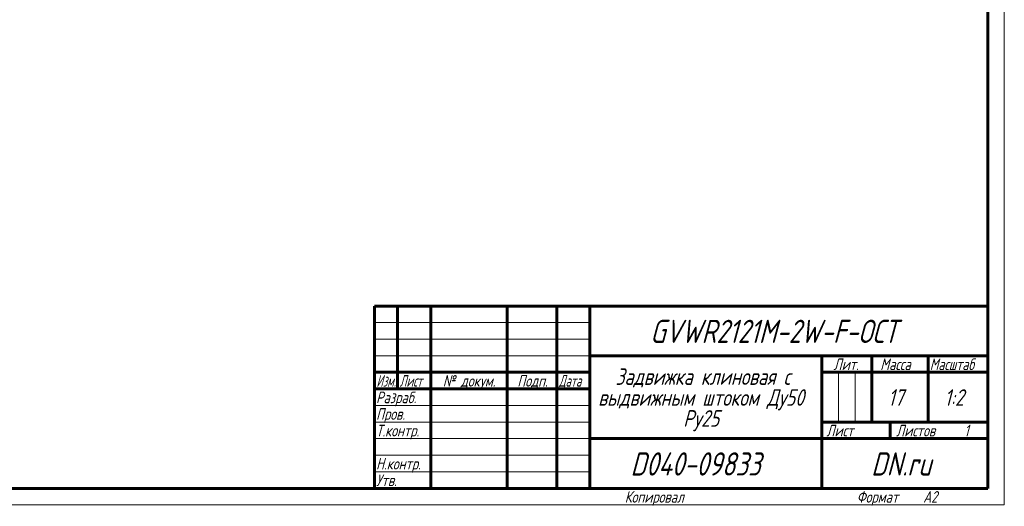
# Model space of a CAD drawing. Header units: millimetres. Extents: x 0 to 594, y 0 to 420.
# Tile 5 of 7: x 297 to 594, y 0 to 146. Entities that reach past the tile are written whole.
import ezdxf

# ---------------------------------------------------------------- set-up
doc = ezdxf.new("R2010")
doc.units = ezdxf.units.MM
doc.linetypes.add('K5LT_BASIC', pattern=[0])
doc.linetypes.add('K5LT_THIN', pattern=[0])
doc.styles.add('KTEXTSTYLE', font='txt', dxfattribs={"width": 0.96, "height": 5})

# ---------------------------------------------------------------- blocks, each defined once
blk = doc.blocks.new('U38')
at = {"color": 7, "linetype": 'K5LT_THIN', "lineweight": 18, "true_color": 0xffffff}
for p, q in [((594, 420), (594, 0)), ((404, 55), (469, 55)), ((404, 50), (469, 50)), ((404, 45), (469, 45)), ((543.96, 25), (543.96, 40)), ((548.98, 25), (548.98, 40)), ((404, 30), (469, 30)), ((404, 25), (469, 25)), ((404, 20), (469, 20)), ((404, 15), (469, 15)), ((404, 10), (469, 10)), ((594, 0), (0, 0))]:
    blk.add_line(p, q, dxfattribs=at)
at = {"color": 143, "linetype": 'K5LT_BASIC', "lineweight": 60, "true_color": 0x33acca}
for p, q in [((589, 415), (589, 5)), ((404, 60), (589, 60)), ((404, 5), (404, 60)), ((411, 35), (411, 60)), ((421, 5), (421, 60)), ((444, 5), (444, 60)), ((459, 5), (459, 60)), ((469, 5), (469, 60)), ((469, 45), (589, 45)), ((539, 5), (539, 45)), ((554, 25), (554, 45)), ((571, 25), (571, 45)), ((404, 40), (469, 40)), ((539, 40), (554, 40)), ((554, 40), (589, 40)), ((404, 35), (469, 35)), ((539, 25), (589, 25)), ((559.57, 20), (559.57, 25)), ((469, 20), (539, 20)), ((539, 20), (589, 20)), ((589, 5), (20, 5))]:
    blk.add_line(p, q, dxfattribs=at)
at = {"color": 7, "attachment_point": 1, "style": 'KTEXTSTYLE'}
for s, insert, char_height in [('\\fArial|b0|c204|p34;\\H5.0;\\W1.000;\\Q15;\\fGOST Type AU|b0|i0|c204|p34;\\Q15;\\W0.960;\\H7.00;GVWR2121M-2W-F-ОСТ', (487.17, 55.86), 7), ('\\fArial|b0|c204|p34;\\H5.0;\\W1.000;\\Q15;\\fGOST Type AU|b0|i0|c204|p34;\\Q15;\\W0.926;\\H3.50;Масштаб', (571.52, 44.18), 3.5), ('\\fArial|b0|c204|p34;\\H5.0;\\W1.000;\\Q15;\\fGOST Type AU|b0|i0|c204|p34;\\Q15;\\W0.960;\\H3.50;Лит.', (542.47, 44.18), 3.5), ('\\fArial|b0|c204|p34;\\H5.0;\\W1.000;\\Q15;\\fGOST Type AU|b0|i0|c204|p34;\\Q15;\\W0.960;\\H3.50;Масса', (556.58, 44.18), 3.5), ('\\fArial|b0|c204|p34;\\H5.0;\\W1.000;\\Q15;\\fGOST Type AU|b0|i0|c204|p34;\\Q15;\\W0.786;\\H3.50;Изм.', (404.62, 39.18), 3.5), ('\\fArial|b0|c204|p34;\\H5.0;\\W1.000;\\Q15;\\fGOST Type AU|b0|i0|c204|p34;\\Q15;\\W0.800;\\H3.50;Лист', (411.61, 39.18), 3.5), ('\\fArial|b0|c204|p34;\\H5.0;\\W1.000;\\Q15;\\fGOST Type AU|b0|i0|c204|p34;\\Q15;\\W0.960;\\H3.50;№ докум.', (424.63, 39.18), 3.5), ('\\fArial|b0|c204|p34;\\H5.0;\\W1.000;\\Q15;\\fGOST Type AU|b0|i0|c204|p34;\\Q15;\\W0.960;\\H3.50;Подп.', (447.1, 39.18), 3.5), ('\\fArial|b0|c204|p34;\\H5.0;\\W1.000;\\Q15;\\fGOST Type AU|b0|i0|c204|p34;\\Q15;\\W0.800;\\H3.50;Дата', (459.61, 39.18), 3.5), ('\\fArial|b0|c204|p34;\\H5.0;\\W1.000;\\Q15;\\fGOST Type AU|b0|i0|c204|p34;\\Q15;\\W0.960;Задвижка клиновая с', (476.7, 41.21), 5), ('\\fArial|b0|c204|p34;\\H5.0;\\W1.000;\\Q15;\\fGOST Type AU|b0|i0|c204|p34;\\Q15;\\W0.960;\\H3.50;Разраб.', (404.5, 34.18), 3.5), ('\\fArial|b0|c204|p34;\\H5.0;\\W1.000;\\Q15;\\fGOST Type AU|b0|i0|c204|p34;\\Q15;\\W0.960;выдвижным штоком Ду50', (471.47, 34.9), 5), ('\\fArial|b0|c204|p34;\\H5.0;\\W1.000;\\Q15;\\fGOST Type AU|b0|i0|c204|p34;\\Q15;\\W0.960;17', (558.94, 34.9), 5), ('\\fArial|b0|c204|p34;\\H5.0;\\W1.000;\\Q15;\\fGOST Type AU|b0|i0|c204|p34;\\Q15;\\W0.960;{\\c16737820;1:2}', (575.92, 34.9), 5), ('\\fArial|b0|c204|p34;\\H5.0;\\W1.000;\\Q15;\\fGOST Type AU|b0|i0|c204|p34;\\Q15;\\W0.960;\\H3.50;Пров.', (404.5, 29.18), 3.5), ('\\fArial|b0|c204|p34;\\H5.0;\\W1.000;\\Q15;\\fGOST Type AU|b0|i0|c204|p34;\\Q15;\\W0.960;Ру25', (497.14, 28.59), 5), ('\\fArial|b0|c204|p34;\\H5.0;\\W1.000;\\Q15;\\fGOST Type AU|b0|i0|c204|p34;\\Q15;\\W0.960;\\H3.50;Т.контр.', (404.5, 24.18), 3.5), ('\\fArial|b0|c204|p34;\\H5.0;\\W1.000;\\Q15;\\fGOST Type AU|b0|i0|c204|p34;\\Q15;\\W0.960;\\H3.50;Лист', (540.32, 24.18), 3.5), ('\\fArial|b0|c204|p34;\\H5.0;\\W1.000;\\Q15;\\fGOST Type AU|b0|i0|c204|p34;\\Q15;\\W0.960;\\H3.50;Листов', (561.36, 24.18), 3.5), ('\\fArial|b0|c204|p34;\\H5.0;\\W1.000;\\Q15;\\fGOST Type AU|b0|i0|c204|p34;\\Q15;\\W0.960;\\H3.50;1', (581.91, 24.18), 3.5), ('\\fArial|b0|c204|p34;\\H5.0;\\W1.000;\\Q15;\\fGOST Type AU|b0|i0|c204|p34;\\Q15;\\W0.960;\\H7.00;D040-09833', (481.24, 15.86), 7), ('\\fArial|b0|c204|p34;\\H5.0;\\W1.000;\\Q15;\\fGOST Type AU|b0|i0|c204|p34;\\Q15;\\W0.960;\\H7.00;DN.ru', (553.84, 15.86), 7), ('\\fArial|b0|c204|p34;\\H5.0;\\W1.000;\\Q15;\\fGOST Type AU|b0|i0|c204|p34;\\Q15;\\W0.960;\\H3.50;Н.контр.', (404.5, 14.18), 3.5), ('\\fArial|b0|c204|p34;\\H5.0;\\W1.000;\\Q15;\\fGOST Type AU|b0|i0|c204|p34;\\Q15;\\W0.960;\\H3.50;Утв.', (404.5, 9.18), 3.5), ('\\fArial|b0|c204|p34;\\H5.0;\\W1.000;\\Q15;\\fGOST Type AU|b0|i0|c204|p34;\\Q15;\\W0.960;\\H3.50;Копировал', (479.5, 4.18), 3.5), ('\\fArial|b0|c204|p34;\\H5.0;\\W1.000;\\Q15;\\fGOST Type AU|b0|i0|c204|p34;\\Q15;\\W0.960;\\H3.50;Формат', (549.5, 4.18), 3.5), ('\\fArial|b0|c204|p34;\\H5.0;\\W1.000;\\Q15;\\fGOST Type AU|b0|i0|c204|p34;\\Q15;\\W0.960;\\H3.50;A2', (569.5, 4.18), 3.5)]:
    blk.add_mtext(s, dxfattribs=dict(at, insert=insert, char_height=char_height))

msp = doc.modelspace()

# ---------------------------------------------------------------- block references
msp.add_blockref('U38', (0, 0))

doc.saveas('drawing.dxf')
